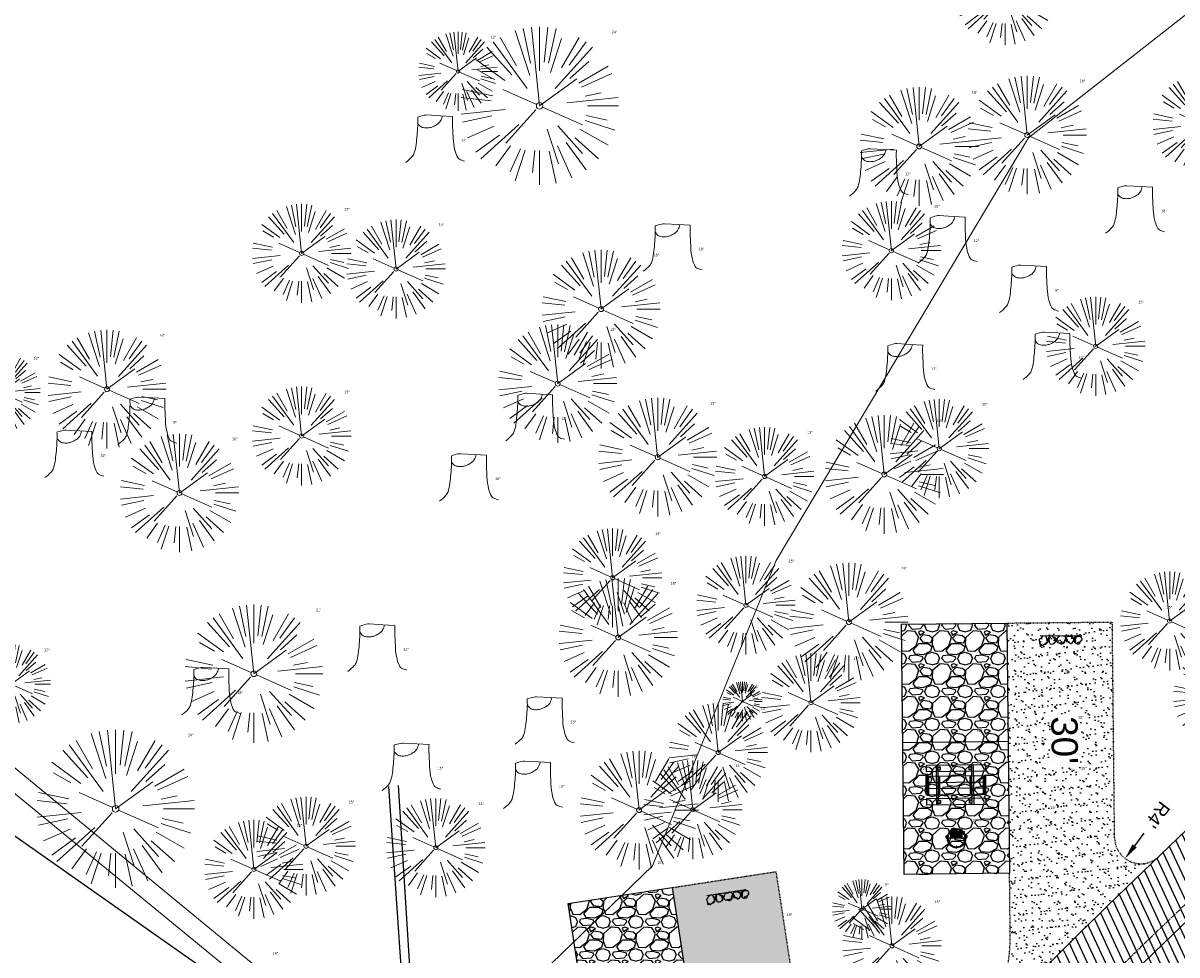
# Model space of a CAD drawing. Header units: feet. Extents: x 1133447 to 1140710, y 647622 to 649877.
# Tile 40 of 84: x 1134542 to 1134717, y 649155 to 649297. Entities that reach past the tile are written whole.
import ezdxf
from ezdxf.lldxf.tags import DXFTag

# ---------------------------------------------------------------- set-up
doc = ezdxf.new("R2010")
doc.units = ezdxf.units.FT
doc.header["$MEASUREMENT"] = 0
doc.linetypes.add('CENTER2', pattern=[1.125, 0.75, -0.125, 0.125, -0.125])
doc.linetypes.add('RAD', pattern=[0.13, 0.08, -0.05])
for name, color, linetype, lineweight in [('-ANGLE-IRON', 8, 'Continuous', 25), ('V-SITE-VEGE', 8, 'Continuous', 18), ('V-SITE-VEGE-TEXT', 8, 'Continuous', 18), ('V-UTIL-POWR-LINE-UNDR', 8, 'EXIST_PROP POWER UNDERGROUND LINE 1', 15), ('V-UTIL-WATR-LINE', 8, 'WATER', 15)]:
    doc.layers.add(name, color=color, linetype=linetype, lineweight=lineweight)
for name, color, linetype in [('-BARRIERROCK', 6, 'Continuous'), ('-BOLTS-LAGS-SCREWS', 7, 'Continuous'), ('-CONCRETE', 9, 'Continuous'), ('-HARDWARE', 7, 'Continuous'), ('-TIMBER', 5, 'Continuous'), ('C-CAMPSITE-PADS', 6, 'Continuous'), ('C-PRKG-ASPH', 8, 'Continuous'), ('C-PRKG-GRVL', 8, 'Continuous'), ('C-PRKG-WHEL-STOP', 9, 'Continuous'), ('C-ROAD-ASPHALT', 1, 'Continuous'), ('C-ROAD-CNTR', 1, 'CENTER2'), ('C-ROAD-GRVL', 1, 'RAD'), ('C-SWLK-GRVL-PATT', 8, 'Continuous'), ('C-UTIL-WATER-MEP', 7, 'WATER (.5x)'), ('G-TEXT-ST02', 2, 'Continuous'), ('G-XREF', 7, 'Continuous'), ('L-BARRIERROCK', 6, 'Continuous'), ('V-UTIL-WATR-STRC', 8, 'Continuous')]:
    doc.layers.add(name, color=color, linetype=linetype)
doc.styles.add('Arial', font='arial.ttf')
doc.styles.add('Normal', font='arial.ttf', dxfattribs={"height": 0.1})
doc.styles.add('SEI-Dim & Leader', font='tahoma.ttf')
doc.styles.get("Standard").update_dxf_attribs({"font": 'arial.ttf'})
tags = doc.linetypes.add('EXIST_PROP POWER UNDERGROUND LINE 1', pattern='A,1.5,-0.2,["P-UG",Standard,S=0.08,R=0,X=-0.1,Y=-0.04],-0.3', length=2).pattern_tags.tags
tags[6] = DXFTag(74, 10)
tags = doc.linetypes.add('WATER', pattern='A,1.5,-0.2,["W",Standard,S=0.08,R=0,X=-0.1,Y=-0.04],-0.05', length=1.75).pattern_tags.tags
tags[6] = DXFTag(74, 10)
tags = doc.linetypes.add('WATER (.5x)', pattern='A,0.75,-0.2,["W",Standard,S=0.08,R=0,X=-0.1,Y=-0.04],-0.05', length=1).pattern_tags.tags
tags[6] = DXFTag(74, 10)
doc.dimstyles.new('Plan', dxfattribs={"dimscale": 20, "dimtxt": 0.1, "dimasz": 0.12, "dimexe": 0.0625, "dimexo": 0.0625, "dimgap": 0.08, "dimtad": 0, "dimdec": 0, "dimzin": 0, "dimdsep": 46, "dimtxsty": 'Normal', "dimcen": 0, "dimclrd": 256, "dimclre": 256, "dimclrt": 256, "dimaunit": 1, "dimadec": 4, "dimazin": 0, "dimtfac": 1, "dimtdec": 0, "dimtofl": 0, "dimtmove": 0, "dimatfit": 3, "dimfxl": 1, "dimtfill": 1, "dimtolj": 1, "dimtzin": 0, "dimlwd": -1, "dimlwe": -1, "dimarcsym": 0})
pattern_1 = [(37.5, (0, 0), (-0.0629933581, 1.926823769), [0, -1.52, 0, -1.7, 0, -1.625]), (7.5, (0, 0), (1.7697767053, 2.822146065), [0, -0.82, 0, -1.37, 0, -0.525]), (327.5, (-1.23, 0), (3.1141418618, 0.0056590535), [0, -0.5, 0, -1.8, 0, -2.35]), (317.5, (-1.23, 0), (3.0061266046, 0.877675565), [0, -0.25, 0, -1.18, 0, -1.35])]
pattern_2 = [(228.012787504, (3.6, 5), (-40, -45), [0.67268, -66.595440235]), (184.969740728, (3.15, 4.5), (60, 5), [1.15434, -114.279623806]), (132.510447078, (2, 4.4), (50, -55), [0.81394, -80.58016298]), (267.273689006, (0.05, 3.15), (5, 100), [1.05119, -104.067790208]), (292.833654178, (0, 2.1), (-25, 60), [1.030775, -102.04686564]), (357.273689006, (0.4, 1.15), (-100, 5), [1.05119, -104.067790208]), (37.694240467, (1.45, 1.1), (-65, -50), [1.390145, -137.624242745]), (72.255328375, (2.55, 1.95), (35, 110), [1.31244, -129.931607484]), (121.429565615, (2.95, 3.2), (-40, 65), [1.05475, -104.420365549]), (175.23635831, (2.4, 4.1), (55, -5), [1.20416, -59.003812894]), (222.397437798, (1.2, 4.2), (-60, -55), [1.55724, -154.166875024]), (138.814074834, (5, 3.1), (-35, 30), [0.531505, -52.619224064]), (171.46923439, (4.6, 3.45), (65, -10), [1.011185, -100.10755708]), (225, (3.6, 3.6), (-6e-16, -5), [0.707105, -6.363962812]), (203.198590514, (3.25, 4.2), (25, 10), [0.38079, -37.69807553]), (291.80140949, (2.9, 4.05), (-5, 15), [0.538515, -26.387309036]), (30.96375653, (3.1, 3.55), (15, 10), [0.874645, -28.280114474]), (161.56505118, (3.85, 4), (10, -5), [0.632455, -15.1789333]), (16.389540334, (0, 4.05), (50, 15), [0.886, -87.714225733]), (70.346175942, (0.85, 4.3), (-20.00000000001, -55.00000000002), [0.743305, -73.587038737]), (293.198590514, (3.85, 5), (-10, 25), [0.761575, -37.31729053]), (343.610459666, (4.15, 4.3), (-50, 15), [0.886, -87.714225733]), (339.44395478, (0, 0.95), (-25, 10), [0.8544, -41.865618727]), (294.77514057, (0.8, 0.65), (-25, 55), [0.71589, -70.873215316]), (66.801409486, (3.9, 0), (10, 25), [0.761575, -37.31729053]), (17.354024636, (4.2, 0.7), (-65, -20), [0.838155, -82.977118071]), (69.44395478, (1.45, 0), (-10, -25), [0.4272, -42.292818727]), (101.30993247, (3.6, 0), (-5, 20), [0.25495, -25.240147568]), (165.96375653, (3.55, 0.25), (15, -5), [1.030775, -19.584753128]), (186.009005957, (2.55, 0.5), (50, 5), [0.95525, -94.569615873]), (303.69006753, (3.1, 3.1), (-5, 10), [0.72111, -17.306646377]), (353.157226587, (3.5, 2.5), (85, -10), [1.25897, -124.63781312]), (60.9453959, (4.75, 2.35), (-20, -35), [0.51478, -50.963370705]), (90, (5, 2.8), (-5, 5), [0.3, -4.7]), (120.256437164, (2.45, 0.65), (20, -35), [0.69462, -68.767599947]), (48.012787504, (2.1, 1.25), (40, 45), [1.34536, -65.922760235]), (0, (3, 2.25), (5, 5), [1.3, -3.7]), (325.30484647, (4.3, 2.25), (50, -35), [0.79057, -78.266371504]), (254.0546041, (4.95, 1.8), (-5, -20), [0.72801, -35.672539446]), (207.645975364, (4.75, 1.1), (-95, -50), [1.185325, -117.347370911]), (175.42607874, (3.7, 0.55), (-65, 5), [1.253995, -124.14536704])]

# ---------------------------------------------------------------- blocks, each defined once
blk = doc.blocks.new('V-SITE-VEGE-Coniferious Tree 2')
at = {"color": 0, "linetype": 'ByBlock'}
for p, q in [((-0.0626, 0.1926), (-0.1545, 0.4755)), ((-0.0575, 0.2704), (-0.104, 0.4891)), ((-0.0003, 0.0026), (-0.0523, 0.4973)), ((0, 0.2219), (0, 0.5)), ((0.0289, 0.2753), (0.0522, 0.4973)), ((0.0572, 0.2693), (0.1039, 0.4891)), ((-0.1757, 0.1951), (-0.3346, 0.3716)), ((-0.0791, 0.1089), (-0.2939, 0.4045)), ((-0.146, 0.2528), (-0.25, 0.433)), ((0.0685, 0.211), (0.1382, 0.4256)), ((0.0978, 0.1086), (0.3345, 0.3716)), ((0.1391, 0.2411), (0.25, 0.433)), ((0.1869, 0.2573), (0.2939, 0.4045)), ((-0.2201, 0.1599), (-0.4046, 0.2939)), ((-0.2844, 0.1642), (-0.3931, 0.227)), ((0.192, 0.1729), (0.3116, 0.2806)), ((0.2488, 0.1436), (0.433, 0.25)), ((-0.0009, -0.0007), (0.235, 0.1707)), ((0.2659, 0.1184), (0.4568, 0.2034)), ((-0.2961, 0.0629), (-0.4891, 0.1039)), ((-0.0199, 0.0089), (-0.2319, 0.1032)), ((0.2873, 0.0611), (0.3885, 0.0826)), ((-0.306, 0.0322), (-0.4973, 0.0523)), ((0.1731, 0.0182), (0.4972, 0.0523)), ((0.3025, 0), (0.5, 0)), ((-0.2183, -0.0229), (-0.4973, -0.0523)), ((-0.3022, -0.0642), (-0.4891, -0.1039)), ((-0.023, -0.0255), (-0.2138, -0.2374)), ((0.0185, -0.0083), (0.272, -0.1211)), ((0.2936, -0.0624), (0.4274, -0.0908)), ((-0.2881, -0.1283), (-0.4568, -0.2034)), ((-0.132, -0.1189), (-0.3716, -0.3346)), ((0.1144, -0.1271), (0.2718, -0.3019)), ((0.2891, -0.094), (0.4755, -0.1545)), ((-0.2545, -0.1849), (-0.4046, -0.2939)), ((0.0478, -0.1473), (0.1192, -0.3671)), ((0.2254, -0.2029), (0.3716, -0.3346)), ((0.2555, -0.1475), (0.433, -0.25)), ((-0.1843, -0.2536), (-0.2767, -0.3808)), ((-0.1214, -0.2725), (-0.1856, -0.4168)), ((-0.091, -0.2799), (-0.1545, -0.4755)), ((-0.0297, -0.2818), (-0.0443, -0.4216)), ((0, -0.2818), (0, -0.5)), ((0.061, -0.2873), (0.1039, -0.4891)), ((0.1131, -0.2541), (0.2033, -0.4568)), ((0.1689, -0.2325), (0.2939, -0.4045))]:
    blk.add_line(p, q, dxfattribs=at)
blk.add_circle((0, 0), 0.0208)
blk = doc.blocks.new('V-SITE-VEGE-Stump')
for points in [[(-0.1229, -0.0143, 0.052613), (-0.0986, 0.0077, 0.106195), (-0.0905, 0.0219, 0.044862), (-0.0837, 0.0527, 0.020074), (-0.0776, 0.1229, 0.011675), (-0.0773, 0.1364, 0.007866), (-0.0776, 0.1565)], [(-0.0776, 0.1565, -0.027668), (-0.0534, 0.1634, -0.067978), (-0.0432, 0.1643), (0.0086, 0.1616), (0.054, 0.1591)], [(0.0151, 0.1613, -0.082864), (0.0081, 0.142, -0.111324), (-0.0021, 0.1306, -0.039313), (-0.0159, 0.1223, -0.049197), (-0.028, 0.1177, -0.066002), (-0.0447, 0.1155, -0.070187), (-0.0604, 0.1177, -0.114859), (-0.0685, 0.1223, -0.075938), (-0.0773, 0.1332)], [(0.054, 0.1591, 0.004334), (0.0538, 0.1369, 0.008344), (0.054, 0.1254), (0.0561, 0.0762, 0.046252), (0.0624, 0.0317, 0.069625), (0.0733, 0.0038, 0.149725), (0.0794, -0.002, 0.058523), (0.0992, -0.0091)]]:
    blk.add_lwpolyline(points, format="xyb")
blk = doc.blocks.new('C_XBASE-PACTOLA_02403811')
at = {"layer": 'V-UTIL-POWR-LINE-UNDR', "flags": 128}
for points in [[(1134480.13, 648231.49), (1134495, 648496.17), (1134496.35, 648566.44), (1134464.63, 648641.53), (1134459.68, 648691.6), (1134473.79, 648747.28), (1134487.67, 648772.88), (1134492.62, 648802.57), (1134496.09, 648841.02), (1134500.8, 648860.32), (1134494.59, 648928.38), (1134495.61, 649027.12), (1134495.96, 649106.74), (1134599.22, 649131.5), (1134637.55, 649168.54), (1134656.34, 649214.88), (1134694.64, 649279.09), (1134746.48, 649319.73), (1134803.11, 649342.85), (1134848.62, 649349.48), (1134877.8, 649337.9), (1134908.97, 649315.13), (1134965.72, 649315.53), (1135021.66, 649297.83), (1135074.57, 649267.3), (1135109.81, 649210.95), (1135119.86, 649164.36), (1135144.6, 649102.15)], [(1134520.71, 649195.88), (1134599.22, 649131.5)]]:
    blk.add_lwpolyline(points, dxfattribs=at)
at = {"layer": 'V-UTIL-WATR-LINE', "flags": 128}
blk.add_lwpolyline([(1134520.62, 649199.89), (1134600.7, 649134.02), (1134600.62, 649133.55), (1134600.9, 649131.83)], dxfattribs=at)
at = {"layer": 'V-UTIL-WATR-STRC', "flags": 128}
for points in [[(1134600.7, 649134.02), (1134597.51, 649180.56)], [(1134600.62, 649133.55), (1134601.22, 649144.36), (1134598.94, 649180.73)]]:
    blk.add_lwpolyline(points, dxfattribs=at)
at = {"layer": 'V-SITE-VEGE'}
for name, p, xscale, yscale, zscale in [('V-SITE-VEGE-Coniferious Tree 2', (1134691.09, 649300.67), 14.99981880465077, 14.99981880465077, 14.99981880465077), ('V-SITE-VEGE-Coniferious Tree 2', (1134694.46, 649279.51), 17.99978256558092, 17.99978256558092, 17.99978256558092), ('V-SITE-VEGE-Coniferious Tree 2', (1134721.05, 649281.15), 14.99981880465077, 14.99981880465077, 14.99981880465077), ('V-SITE-VEGE-Coniferious Tree 2', (1134678.06, 649277.78), 17.99978256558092, 17.99978256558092, 17.99978256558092), ('V-SITE-VEGE-Stump', (1134605.01, 649275.93), 40.31522404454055, 40.31522404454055, 40.31522404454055), ('V-SITE-VEGE-Stump', (1134672.41, 649270.81), 40.31522404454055, 40.31522404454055, 40.31522404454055), ('V-SITE-VEGE-Stump', (1134711.33, 649265.19), 40.31522404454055, 40.31522404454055, 40.31522404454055), ('V-SITE-VEGE-Coniferious Tree 2', (1134584.25, 649261.54), 14.99981880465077, 14.99981880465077, 14.99981880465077), ('V-SITE-VEGE-Coniferious Tree 2', (1134673.83, 649261.96), 14.99981880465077, 14.99981880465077, 14.99981880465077), ('V-SITE-VEGE-Stump', (1134682.85, 649260.65), 40.31522404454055, 40.31522404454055, 40.31522404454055), ('V-SITE-VEGE-Coniferious Tree 2', (1134598.6, 649259.17), 14.99981880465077, 14.99981880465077, 14.99981880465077), ('V-SITE-VEGE-Stump', (1134641.09, 649259.39), 40.31522404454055, 40.31522404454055, 40.31522404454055), ('V-SITE-VEGE-Coniferious Tree 2', (1134629.73, 649253.08), 17.99978256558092, 17.99978256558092, 17.99978256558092), ('V-SITE-VEGE-Stump', (1134695.23, 649253.14), 40.31522404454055, 40.31522404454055, 40.31522404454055), ('V-SITE-VEGE-Coniferious Tree 2', (1134704.87, 649247.43), 14.99981880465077, 14.99981880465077, 14.99981880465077), ('V-SITE-VEGE-Coniferious Tree 2', (1134554.68, 649240.91), 17.99978256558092, 17.99978256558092, 17.99978256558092), ('V-SITE-VEGE-Coniferious Tree 2', (1134623.15, 649241.76), 17.99978256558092, 17.99978256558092, 17.99978256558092), ('V-SITE-VEGE-Stump', (1134698.78, 649242.94), 40.31522404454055, 40.31522404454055, 40.31522404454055), ('V-SITE-VEGE-Stump', (1134676.41, 649241.21), 40.31522404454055, 40.31522404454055, 40.31522404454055), ('V-SITE-VEGE-Coniferious Tree 2', (1134584.25, 649233.8), 14.99981880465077, 14.99981880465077, 14.99981880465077), ('V-SITE-VEGE-Stump', (1134561.3, 649233.08), 40.31522404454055, 40.31522404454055, 40.31522404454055), ('V-SITE-VEGE-Stump', (1134620.2, 649233.67), 40.31522404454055, 40.31522404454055, 40.31522404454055), ('V-SITE-VEGE-Coniferious Tree 2', (1134638.33, 649230.58), 17.99978256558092, 17.99978256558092, 17.99978256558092), ('V-SITE-VEGE-Coniferious Tree 2', (1134681.11, 649231.89), 14.99981880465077, 14.99981880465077, 14.99981880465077), ('V-SITE-VEGE-Coniferious Tree 2', (1134672.75, 649227.95), 17.99978256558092, 17.99978256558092, 17.99978256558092), ('V-SITE-VEGE-Stump', (1134550.22, 649228.08), 40.31522404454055, 40.31522404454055, 40.31522404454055), ('V-SITE-VEGE-Coniferious Tree 2', (1134565.7, 649225.16), 17.99978256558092, 17.99978256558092, 17.99978256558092), ('V-SITE-VEGE-Coniferious Tree 2', (1134654.57, 649227.66), 14.99981880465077, 14.99981880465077, 14.99981880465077), ('V-SITE-VEGE-Stump', (1134610.14, 649224.5), 40.31522404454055, 40.31522404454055, 40.31522404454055), ('V-SITE-VEGE-Coniferious Tree 2', (1134631.48, 649212.27), 14.99981880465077, 14.99981880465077, 14.99981880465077), ('V-SITE-VEGE-Coniferious Tree 2', (1134651.74, 649208.11), 14.99981880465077, 14.99981880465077, 14.99981880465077), ('V-SITE-VEGE-Coniferious Tree 2', (1134667.38, 649205.53), 17.99978256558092, 17.99978256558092, 17.99978256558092), ('V-SITE-VEGE-Coniferious Tree 2', (1134716.1, 649205.71), 14.99981880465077, 14.99981880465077, 14.99981880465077), ('V-SITE-VEGE-Coniferious Tree 2', (1134632.33, 649203.22), 17.99978256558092, 17.99978256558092, 17.99978256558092), ('V-SITE-VEGE-Coniferious Tree 2', (1134576.99, 649197.7), 20.99974632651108, 20.99974632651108, 20.99974632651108), ('V-SITE-VEGE-Stump', (1134596.23, 649198.64), 40.31522404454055, 40.31522404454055, 40.31522404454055), ('V-SITE-VEGE-Coniferious Tree 2', (1134661.61, 649193.31), 14.99981880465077, 14.99981880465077, 14.99981880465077), ('V-SITE-VEGE-Coniferious Tree 2', (1134724.15, 649194.25), 14.99981880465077, 14.99981880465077, 14.99981880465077), ('V-SITE-VEGE-Stump', (1134571, 649192.02), 40.31522404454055, 40.31522404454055, 40.31522404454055), ('V-SITE-VEGE-Stump', (1134621.65, 649187.58), 40.31522404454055, 40.31522404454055, 40.31522404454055), ('V-SITE-VEGE-Coniferious Tree 2', (1134647.52, 649185.74), 14.99981880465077, 14.99981880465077, 14.99981880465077), ('V-SITE-VEGE-Stump', (1134601.42, 649180.55), 40.31522404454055, 40.31522404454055, 40.31522404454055), ('V-SITE-VEGE-Coniferious Tree 2', (1134635.51, 649177), 17.99978256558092, 17.99978256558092, 17.99978256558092), ('V-SITE-VEGE-Stump', (1134619.86, 649177.8), 40.31522404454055, 40.31522404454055, 40.31522404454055), ('V-SITE-VEGE-Coniferious Tree 2', (1134643.67, 649177.05), 14.99981880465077, 14.99981880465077, 14.99981880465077), ('V-SITE-VEGE-Coniferious Tree 2', (1134584.92, 649171.51), 14.99981880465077, 14.99981880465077, 14.99981880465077), ('V-SITE-VEGE-Coniferious Tree 2', (1134604.63, 649171.28), 14.99981880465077, 14.99981880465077, 14.99981880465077), ('V-SITE-VEGE-Coniferious Tree 2', (1134577, 649168), 14.99981880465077, 14.99981880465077, 14.99981880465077), ('V-SITE-VEGE-Coniferious Tree 2', (1134669.36, 649161.96), 8.999891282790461, 8.999891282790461, 8.999891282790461), ('V-SITE-VEGE-Coniferious Tree 2', (1134673.91, 649156.39), 14.99981880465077, 14.99981880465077, 14.99981880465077)]:
    blk.add_blockref(name, p, dxfattribs=dict(at, xscale=xscale, yscale=yscale, zscale=zscale))
at = {"layer": 'V-SITE-VEGE', "rotation": 8.537736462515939e-07}
for p, xscale, yscale, zscale in [((1134608.01, 649289.18), 11.99985504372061, 11.99985504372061, 11.99985504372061), ((1134620.4, 649283.95), 23.99971008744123, 23.99971008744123, 23.99971008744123), ((1134538.56, 649240.41), 11.99985504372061, 11.99985504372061, 11.99985504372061), ((1134540.12, 649196.11), 11.99985504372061, 11.99985504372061, 11.99985504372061), ((1134651.21, 649193.51), 5.999927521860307, 5.999927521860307, 5.999927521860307), ((1134556, 649177.2), 23.99971008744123, 23.99971008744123, 23.99971008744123)]:
    blk.add_blockref('V-SITE-VEGE-Coniferious Tree 2', p, dxfattribs=dict(at, xscale=xscale, yscale=yscale, zscale=zscale))
at = {"layer": 'V-SITE-VEGE-TEXT', "char_height": 0.4, "attachment_point": 7, "style": 'SEI-Dim & Leader'}
for s, insert in [('24"', (1134631.36, 649294.95)), ('12"', (1134612.99, 649294.18)), ('18"', (1134702.43, 649287.51)), ('18"', (1134686.04, 649285.78)), ('12"', (1134608.48, 649278.53)), ('12"', (1134675.89, 649273.41)), ('15"', (1134680.31, 649268.46)), ('15"', (1134590.73, 649268.04)), ('18"', (1134714.8, 649267.79)), ('15"', (1134605.08, 649265.67)), ('12"', (1134686.33, 649263.25)), ('18"', (1134644.57, 649261.99)), ('18"', (1134637.7, 649261.08)), ('9"', (1134698.7, 649255.73)), ('15"', (1134711.35, 649253.93)), ('18"', (1134562.66, 649248.91)), ('18"', (1134631.12, 649249.76)), ('12"', (1134543.55, 649245.41)), ('12"', (1134702.25, 649245.54)), ('12"', (1134679.88, 649243.81)), ('15"', (1134590.72, 649240.3)), ('18"', (1134646.31, 649238.58)), ('15"', (1134687.59, 649238.39)), ('9"', (1134564.77, 649235.68)), ('12"', (1134623.67, 649236.27)), ('18"', (1134680.73, 649235.95)), ('18"', (1134573.67, 649233.16)), ('15"', (1134661.05, 649234.16)), ('18"', (1134553.69, 649230.68)), ('18"', (1134613.62, 649227.1)), ('15"', (1134637.96, 649218.77)), ('15"', (1134658.22, 649214.61)), ('18"', (1134675.36, 649213.53)), ('18"', (1134640.31, 649211.22)), ('21"', (1134586.46, 649207.2)), ('15"', (1134715.65, 649207.6)), ('12"', (1134545.11, 649201.11)), ('12"', (1134599.71, 649201.23)), ('15"', (1134668.09, 649199.81)), ('18"', (1134574.48, 649194.62)), ('6"', (1134653.2, 649195.51)), ('15"', (1134654, 649192.24)), ('15"', (1134625.12, 649190.18)), ('15"', (1134702.17, 649190.88)), ('24"', (1134566.97, 649188.2)), ('12"', (1134686.76, 649188.89)), ('18"', (1134643.49, 649185)), ('15"', (1134604.9, 649183.15)), ('15"', (1134650.15, 649183.55)), ('12"', (1134678.26, 649183.08)), ('15"', (1134702.62, 649183.14)), ('15"', (1134623.33, 649180.4)), ('15"', (1134591.4, 649178.01)), ('15"', (1134611.11, 649177.78)), ('18"', (1134697.99, 649177.17)), ('15"', (1134583.48, 649174.5)), ('15"', (1134686.13, 649175.25)), ('15"', (1134638.25, 649168.8)), ('9"', (1134672.85, 649165.46)), ('15"', (1134680.39, 649162.89)), ('15"', (1134657.93, 649160.91)), ('15"', (1134630.9, 649159.14)), ('18"', (1134579.83, 649155.02))]:
    blk.add_mtext(s, dxfattribs=dict(at, insert=insert))
blk = doc.blocks.new("3'_BarrierRock")
at = {"layer": '-BARRIERROCK', "flags": 128}
for points in [[(7.8, -10.8), (15.4, -7), (15.3, 5.8), (15.5, 11.5), (12.6, 13.3), (9.6, 14), (7.9, 15.2), (5, 15.3), (1.2, 13.6), (-1.8, 12.3), (-4.7, 12.5), (-6.5, 12.8), (-9.7, 10.8), (-13.8, 6.6), (-15, 2.5), (-15.3, -0.6), (-14.5, -2.7), (-13.2, -4.4), (-11.7, -10.3), (-10.4, -14.6), (-7.8, -16.4), (-5.7, -17.4), (3.7, -16.3), (7.8, -10.8)], [(-9.7, -10.4), (-10.5, -7.4), (-11.7, -0.9), (-11.8, 1.4), (-12.2, 2.8), (-12.1, 4.3), (-10.7, 6.2), (-9.5, 7.1), (-8.1, 7.9), (-6.4, 9.3), (-4, 11), (-1.8, 12.3)], [(9, 12.6), (12.4, 11.2), (13.2, 9.4), (13.3, 7.7), (13.3, 5.8)]]:
    blk.add_lwpolyline(points, dxfattribs=at)
blk = doc.blocks.new("5'_BarrierRock")
at = {"layer": 'L-BARRIERROCK', "flags": 128}
for points in [[(3.8, 25.2), (-4, 23.4), (-10.8, 21), (-17.7, 19.5), (-22.2, 16.5), (-24.3, 10.3), (-26.1, 0.1), (-25.5, -2.9), (-27, -7), (-29.1, -9.7), (-29.4, -13.3), (-11.1, -24.7), (-9.1, -29.7), (-9.1, -31.5), (-8.8, -33.6), (-1.9, -34.5), (7.7, -31.8), (16, -30), (19.6, -27.4), (27.1, -18.7), (28.9, -9.4), (24.1, -5.6), (22, 1.6), (21.4, 6.1), (20.8, 11.2), (21.1, 15.1), (19, 18.6), (15.2, 22.2), (3.8, 25.2)], [(-24.3, -3.8), (-24.3, 1.3), (-22.2, 8.2), (-18.6, 13.3), (-14.4, 18), (-11.4, 19.8)], [(-20.4, 4.6), (-21.9, -2.6), (-21.3, -6.4), (-20.4, -9.4), (-17.1, -15.7), (-12.9, -19), (-7, -26.8), (-5.5, -29.4), (-3.4, -30.6), (-1.9, -30.6)], [(17.5, 10.9), (21.6, 1.5), (22.6, -6.1), (17.2, -14.2), (15.4, -18.4), (13.4, -22.9), (12.2, -25.6)]]:
    blk.add_lwpolyline(points, dxfattribs=at)
blk = doc.blocks.new('Wheel_Stop')
at = {"layer": 'Defpoints'}
blk.add_line((-36, 6.7), (36, 6.7), dxfattribs=at)
at = {"layer": 'L-BARRIERROCK'}
for name, p, xscale, yscale, zscale, rotation in [("3'_BarrierRock", (-29.4, -2.2), 0.4999999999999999, 0.4999999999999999, 0.4999999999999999, 185.0722838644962), ("5'_BarrierRock", (-14.2, -1.9), 0.25, 0.25, 0.25, 185.0722838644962), ("3'_BarrierRock", (2.7, -1), 0.4999999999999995, 0.4999999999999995, 0.4999999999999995, 145.0722838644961), ("5'_BarrierRock", (19.3, -0.8), 0.25, 0.25, 0.25, 225.0722838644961), ("5'_BarrierRock", (34, -0.2), 0.2499999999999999, 0.2499999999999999, 0.2499999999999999, 307.3245524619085)]:
    blk.add_blockref(name, p, dxfattribs=dict(at, xscale=xscale, yscale=yscale, zscale=zscale, rotation=rotation))
blk = doc.blocks.new('10FT_Precast Table')
at = {"layer": '-ANGLE-IRON'}
for p, q in [((-28.5, 27.1), (-28.5, 33.6)), ((-28.5, 33.6), (-24.5, 33.6)), ((-24.5, 27.1), (-28.5, 27.1)), ((-24.5, 33.6), (-24.5, 27.1)), ((28.5, 27.1), (28.5, 33.6)), ((28.5, 33.6), (32.5, 33.6)), ((32.5, 27.1), (28.5, 27.1)), ((32.5, 33.6), (32.5, 27.1)), ((-49.5, 15.8), (-52.5, 15.8)), ((-52.5, 15.8), (-52.5, -14.7)), ((-49.5, -14.7), (-49.5, 15.8)), ((-25.5, 15.8), (-28.5, 15.8)), ((-28.5, 15.8), (-28.5, -14.7)), ((-25.5, -14.7), (-25.5, 15.8)), ((32.5, 15.8), (29.5, 15.8)), ((29.5, 15.8), (29.5, -14.7)), ((32.5, -14.7), (32.5, 15.8)), ((52.5, 15.8), (49.5, 15.8)), ((49.5, 15.8), (49.5, -14.7)), ((52.5, -14.7), (52.5, 15.8)), ((-52.5, -14.7), (-49.5, -14.7)), ((-28.5, -14.7), (-25.5, -14.7)), ((29.5, -14.7), (32.5, -14.7)), ((49.5, -14.7), (52.5, -14.7)), ((-28.5, -33.6), (-28.5, -27.1)), ((-28.5, -27.1), (-24.5, -27.1)), ((-24.5, -33.6), (-28.5, -33.6)), ((-24.5, -27.1), (-24.5, -33.6)), ((28.5, -33.6), (28.5, -27.1)), ((28.5, -27.1), (32.5, -27.1)), ((32.5, -33.6), (28.5, -33.6)), ((32.5, -27.1), (32.5, -33.6))]:
    blk.add_line(p, q, dxfattribs=at)
at = {"layer": '-BOLTS-LAGS-SCREWS'}
for centre in [(-26.5, 32.1), (-26.5, 28.6), (30.5, 32.1), (30.5, 28.6), (-51, 14.8), (-51, 9.3), (-51, 3.3), (-27, 14.8), (-27, 9.3), (-27, 3.3), (31, 14.8), (31, 9.3), (31, 3.3), (51, 14.8), (51, 9.3), (51, 3.3), (-51, -2.2), (-51, -8.2), (-51, -13.7), (-27, -2.2), (-27, -8.2), (-27, -13.7), (31, -2.2), (31, -8.2), (31, -13.7), (51, -2.2), (51, -8.2), (51, -13.7), (-26.5, -28.6), (-26.5, -32.1), (30.5, -28.6), (30.5, -32.1)]:
    blk.add_circle(centre, 0.156, dxfattribs=at)
at = {"layer": '-CONCRETE'}
for p, q in [((-32, -36), (-32, 36)), ((-28.5, 36), (-28.5, 33.6)), ((-28.5, -27.1), (-28.5, 27.1)), ((32.5, 36), (32.5, 33.6)), ((32.5, -27.1), (32.5, 27.1)), ((36, -36), (36, 36)), ((-28.5, -36), (-28.5, -33.6)), ((32.5, -33.6), (32.5, -36))]:
    blk.add_line(p, q, dxfattribs=at)
at = {"layer": '-TIMBER'}
for p, q in [((-54, 24.7), (-54, 36)), ((-54, 36), (54, 36)), ((-54, 24.7), (54, 24.7)), ((54, 24.7), (54, 36)), ((-54, 6.5), (-54, 17.7)), ((-54, 17.7), (54, 17.7)), ((-54, 6.5), (54, 6.5)), ((-54, -5), (-54, 6.2)), ((-54, 6.2), (54, 6.2)), ((54, 17.7), (54, 6.5)), ((54, 6.2), (54, -5)), ((54, -5), (-54, -5)), ((-54, -16.5), (-54, -5.3)), ((54, -5.3), (-54, -5.3)), ((54, -16.5), (-54, -16.5)), ((54, -5.3), (54, -16.5)), ((-54, -36), (-54, -24.8)), ((-54, -24.8), (54, -24.8)), ((-54, -36), (54, -36)), ((54, -36), (54, -24.8))]:
    blk.add_line(p, q, dxfattribs=at)
blk = doc.blocks.new('*X439')
at = {"color": 0}
for p, q in [((146.1, 353.6), (146.1, 353.7)), ((146.1, 352.9), (146.8, 353.6)), ((146.1, 352.5), (146.8, 353.3)), ((146.1, 351.8), (146.8, 352.6)), ((146.1, 351.5), (146.8, 352.2)), ((146.1, 350.8), (146.8, 351.5)), ((146.3, 350.7), (146.8, 351.2))]:
    blk.add_line(p, q, dxfattribs=at)
blk = doc.blocks.new('Pilot Rocks FS-30_18_PA')
at = {"layer": '-HARDWARE'}
for p, q in [((-8.8, 0), (-17.9, 0)), ((-17.9, 0), (-12.8, 0)), ((-10.2, 0), (10.2, 0)), ((8.8, 0), (17.9, 0)), ((12.8, 0), (17.9, 0)), ((-18.9, -1.4), (-18.9, -1)), ((-18.9, -1.4), (-18.9, -1)), ((-18.9, -4.6), (-18.9, -1.4)), ((-18.9, -1.4), (-18.9, -1.4)), ((-18.2, -1.4), (-18.2, -1)), ((-18.2, -1), (-18.2, -1.4)), ((-18.2, -1.4), (-18.1, -1.4)), ((-18.1, -1.4), (-18.1, -4.6)), ((-8.8, -0.6), (-17.9, -0.6)), ((-13.3, -0.6), (-17.9, -0.6)), ((-10.2, -0.6), (10.2, -0.6)), ((-10.2, -0.6), (-10.2, -11.3)), ((-10.2, -11.3), (-10.2, -14.8)), ((-10.2, -13.7), (-10.2, -14.8)), ((-9.5, -0.6), (-9.5, -11.3)), ((-9.5, -11.3), (-9.5, -14.8)), ((-9.5, -11.6), (9.5, -11.6)), ((-9.5, -12.3), (9.5, -12.3)), ((-9.5, -14.8), (-9.5, -14.5)), ((-8.8, -0.6), (-8.8, -11.6)), ((-8.3, -0.6), (-8.3, -11.6)), ((-7.5, -0.6), (-7.5, -11.6)), ((-7, -0.6), (-7, -11.6)), ((-6.2, -0.6), (-6.2, -11.6)), ((-5.7, -0.6), (-5.7, -11.6)), ((-4.9, -0.6), (-4.9, -11.6)), ((-4.3, -0.6), (-4.3, -11.6)), ((-3.6, -0.6), (-3.6, -11.6)), ((-3, -0.6), (-3, -11.6)), ((-2.2, -0.6), (-2.2, -11.6)), ((-1.7, -0.6), (-1.7, -11.6)), ((-0.9, -0.6), (-0.9, -11.6)), ((-0.4, -0.6), (-0.4, -11.6)), ((0.4, -0.6), (0.4, -11.6)), ((0.9, -0.6), (0.9, -11.6)), ((1.7, -0.6), (1.7, -11.6)), ((2.2, -0.6), (2.2, -11.6)), ((3, -0.6), (3, -11.6)), ((3.6, -0.6), (3.6, -11.6)), ((4.3, -0.6), (4.3, -11.6)), ((4.9, -0.6), (4.9, -11.6)), ((5.7, -0.6), (5.7, -11.6)), ((6.2, -0.6), (6.2, -11.6)), ((7, -0.6), (7, -11.6)), ((7.5, -0.6), (7.5, -11.6)), ((8.3, -0.6), (8.3, -11.6)), ((8.8, -0.6), (8.8, -11.6)), ((17.9, -0.6), (8.8, -0.6)), ((9.5, -0.6), (9.5, -11.3)), ((9.5, -11.3), (9.5, -14.8)), ((9.5, -14.5), (9.5, -14.8)), ((10.2, -0.6), (10.2, -11.3)), ((10.2, -11.3), (10.2, -14.8)), ((10.2, -14.8), (10.2, -13.7)), ((18.1, -4.6), (18.1, -1.4)), ((18.1, -1.4), (18.2, -1.4)), ((18.9, -4.6), (18.1, -4.6)), ((18.2, -1.4), (18.2, -1)), ((18.2, -1.4), (18.2, -1)), ((18.9, -1.4), (18.9, -1)), ((18.9, -1), (18.9, -1.4)), ((18.9, -1.4), (18.9, -1.4)), ((18.9, -1.4), (18.9, -4.6))]:
    blk.add_line(p, q, dxfattribs=at)
at = {"layer": '-HARDWARE', "flags": 128}
for points in [[(0, 18.2, 1), (-0.6, 18.2), (-0.6, 15, 1), (0, 15), (0, 18.2)], [(-11.8, -8.9, -1), (-11.3, -9.4), (-13.5, -11.7, -1), (-14, -11.3), (-11.8, -8.9)], [(11.8, -8.9, 1), (11.3, -9.4), (13.5, -11.7, 1), (14, -11.3), (11.8, -8.9)]]:
    blk.add_lwpolyline(points, format="xyb", dxfattribs=at)
at = {"layer": '-HARDWARE'}
for points in [[(-18.9, -4.6), (-18.9, -1.4), (-18.1, -1.4), (-18.1, -4.6)], [(-7.5, -11.6), (-8.3, -11.6), (-8.3, -0.6), (-7.5, -0.6)], [(-6.2, -11.6), (-7, -11.6), (-7, -0.6), (-6.2, -0.6)], [(-4.9, -11.6), (-5.7, -11.6), (-5.7, -0.6), (-4.9, -0.6)], [(-3.6, -11.6), (-4.3, -11.6), (-4.3, -0.6), (-3.6, -0.6)], [(-2.2, -11.6), (-3, -11.6), (-3, -0.6), (-2.2, -0.6)], [(-0.9, -11.6), (-1.7, -11.6), (-1.7, -0.6), (-0.9, -0.6)], [(-0.4, -11.6), (0.4, -11.6), (0.4, -0.6), (-0.4, -0.6)], [(0.9, -11.6), (1.7, -11.6), (1.7, -0.6), (0.9, -0.6)], [(2.2, -11.6), (3, -11.6), (3, -0.6), (2.2, -0.6)], [(3.6, -11.6), (4.3, -11.6), (4.3, -0.6), (3.6, -0.6)], [(4.9, -11.6), (5.7, -11.6), (5.7, -0.6), (4.9, -0.6)], [(6.2, -11.6), (7, -11.6), (7, -0.6), (6.2, -0.6)], [(7.5, -11.6), (8.3, -11.6), (8.3, -0.6), (7.5, -0.6)], [(18.9, -4.6), (18.9, -1.4), (18.1, -1.4), (18.1, -4.6)]]:
    blk.add_lwpolyline(points, close=True, dxfattribs=at)
for centre, radius, start, end in [((-17.9, -1), 1, 90, 180), ((-17.9, -1), 1, 90, 180), ((0, 0), 17.1, 0.1484, 179.8516), ((0, 0), 15.7, 0.161, 179.839), ((17.9, -1), 1, 0, 90), ((17.9, -1), 1, 0, 90), ((-17.9, -1), 0.333, 90, 180), ((-17.9, -1), 0.333, 90, 180), ((0, 0), 17.1, 182.0901, 220.7491), ((0, 0), 15.7, 182.2674, 220.2248), ((0, 0), 17.1, 220.7491, 233.2978), ((0, 0), 15.7, 220.2248, 229.5861), ((-9.9, -11.6), 0.333, 0, 180), ((-9.9, -14.8), 0.333, 180, 0), ((-9.9, -14.8), 0.333, 180, 0), ((0, 0), 15.7, 232.704, 307.296), ((0, 0), 17.1, 236.0414, 303.9586), ((9.9, -11.6), 0.333, 0, 180), ((9.9, -14.8), 0.333, 180, 0), ((9.9, -14.8), 0.333, 180, 0), ((0, 0), 15.7, 310.4139, 319.7752), ((0, 0), 17.1, 306.7022, 319.2509), ((0, 0), 15.7, 319.7752, 357.7326), ((0, 0), 17.1, 319.2509, 357.9099), ((17.9, -1), 0.333, 0, 90), ((17.9, -1), 0.333, 0, 90)]:
    blk.add_arc(centre, radius, start, end, dxfattribs=at)
at = {"layer": '-HARDWARE', "rotation": 180}
for p, xscale, yscale, zscale in [((137.7, 372.6), 1.066666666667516, 1.066666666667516, 1.066666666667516), ((-137.7, 372.6), -1.066666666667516, 1.066666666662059, 1.066666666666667)]:
    blk.add_blockref('*X439', p, dxfattribs=dict(at, xscale=xscale, yscale=yscale, zscale=zscale))
blk = doc.blocks.new('C_PBASE-PACTOLA_02403811')
at = {"layer": 'C-CAMPSITE-PADS'}
for points in [[(1134691.39, 649205.4), (1134691.78, 649167.4), (1134675.78, 649167.23), (1134675.39, 649205.23)], [(1134640.53, 649165.23), (1134646.3, 649127.67), (1134630.48, 649125.24), (1134624.72, 649162.8)]]:
    blk.add_lwpolyline(points, close=True, dxfattribs=at)
at = {"layer": 'C-ROAD-ASPHALT'}
blk.add_lwpolyline([(1134780.65, 649233.58), (1134706.83, 649162.6, 0.057659), (1134625.2, 649063.66, -0.572256), (1134616.58, 649064.03), (1134601.86, 649091.79)], format="xyb", dxfattribs=at)
at = {"layer": 'C-ROAD-CNTR', "flags": 128}
blk.add_lwpolyline([(1134682.82, 648422.25), (1134669.22, 648425.85, -0.177469), (1134620.15, 648460.15), (1134616.5, 648465.38, -0.104209), (1134576.2, 648560.26), (1134558.55, 648650.05, -0.01381), (1134553.98, 648677.28), (1134544.9, 648742.27, -0.094333), (1134550.43, 648854.34), (1134559, 648889.72, -0.142864), (1134712.37, 649156.83), (1134786.2, 649227.81, -0.041643), (1134812.01, 649248.79), (1134833.03, 649263.15, -0.265468), (1134926.96, 649270.71), (1134949.26, 649260.25, -0.036701), (1135013.16, 649224.33), (1135075.32, 649183.13, -0.302523), (1135105.39, 649111.58), (1135099.69, 649081.89, -0.049273), (1135094.1, 649063.04), (1135036.84, 648922.4, -0.009219), (1135029.58, 648905.45), (1134962.36, 648756.34, -0.019155), (1134945.3, 648722.05), (1134909.79, 648657.07, -0.111237), (1134866.24, 648607.57), (1134762.18, 648532.09, 0.322945), (1134716.4, 648393.22), (1134719.72, 648382.71, -0.171424), (1134715.29, 648249.56), (1134707.16, 648228.78, -0.022723), (1134688.71, 648187.28, 0.05045), (1134653.34, 648094.13)], format="xyb", dxfattribs=at)
at = {"layer": 'C-ROAD-GRVL'}
for p, q in [((1134707.73, 649172.81), (1134707.39, 649205.56)), ((1134640.53, 649165.23), (1134656.34, 649167.66)), ((1134662.83, 649125.4), (1134656.34, 649167.66))]:
    blk.add_line(p, q, dxfattribs=at)
at = {"layer": 'C-ROAD-GRVL', "flags": 128}
blk.add_lwpolyline([(1134691.39, 649205.4), (1134707.39, 649205.56)], dxfattribs=at)
for points in [[(1134707.73, 649172.81, 0.657399), (1134714.5, 649169.97)], [(1134685.18, 649140.6, 0.192327), (1134691.88, 649157.89), (1134691.78, 649167.4)]]:
    blk.add_lwpolyline(points, format="xyb", dxfattribs=at)
at = {"layer": 'C-UTIL-WATER-MEP', "flags": 128}
blk.add_lwpolyline([(1134713.29, 648416.24), (1134669.73, 648427.78, -0.177469), (1134621.79, 648461.3), (1134618.14, 648466.52, -0.104209), (1134578.16, 648560.65), (1134560.52, 648650.44, -0.01381), (1134555.96, 648677.56), (1134546.88, 648742.55, -0.094333), (1134552.38, 648853.87), (1134560.94, 648889.25, -0.142864), (1134713.76, 649155.39), (1134787.59, 649226.37, -0.041643), (1134813.13, 649247.14), (1134834.16, 649261.5, -0.265468), (1134926.11, 649268.9), (1134948.41, 649258.44, -0.036701), (1135012.06, 649222.67), (1135074.22, 649181.46, -0.302523), (1135103.43, 649111.96), (1135097.72, 649082.26, -0.049273), (1135092.25, 649063.79), (1135034.99, 648923.15, -0.009219), (1135027.76, 648906.27), (1134960.54, 648757.16, -0.019155), (1134943.55, 648723.01), (1134908.04, 648658.03, -0.111237), (1134865.06, 648609.19), (1134761.01, 648533.71, 0.157468), (1134714.97, 648470.68, 0.157468)], format="xyb", dxfattribs=at)
blk.add_lwpolyline([(1134641.09, 649102.48), (1134508.44, 649195.66)], dxfattribs=at)
at = {"layer": 'Defpoints'}
blk.add_line((1134706.83, 649162.6), (1134706.83, 649162.6), dxfattribs=at)
at = {"layer": 'Defpoints', "flags": 128}
blk.add_lwpolyline([(1134691.57, 649187.4), (1134675.58, 649187.23)], dxfattribs=at)
at = {"layer": '-HARDWARE', "xscale": 0.08333333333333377, "yscale": 0.08333333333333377, "zscale": 0.08333333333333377, "rotation": 180.5907081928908}
blk.add_blockref('Pilot Rocks FS-30_18_PA', (1134683.72, 649172.74), dxfattribs=at)
at = {"xscale": 0.08333333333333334, "yscale": 0.08333333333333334, "zscale": 0.08333333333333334, "rotation": 180.5907081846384}
blk.add_blockref('10FT_Precast Table', (1134683.64, 649180.81), dxfattribs=at)
at = {"layer": 'C-PRKG-WHEL-STOP'}
for p, xscale, yscale, zscale, rotation in [((1134699.41, 649202.92), 0.08333333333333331, 0.08333333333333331, 0.08333333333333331, 0.5907079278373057), ((1134648.83, 649163.91), 0.0833333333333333, 0.0833333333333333, 0.0833333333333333, 8.727747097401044)]:
    blk.add_blockref('Wheel_Stop', p, dxfattribs=dict(at, xscale=xscale, yscale=yscale, zscale=zscale, rotation=rotation))
at = {"layer": 'C-CAMPSITE-PADS', "insert": (1134702.11, 649191.28), "char_height": 4, "attachment_point": 1, "rotation": 270.5469, "style": 'Arial'}
blk.add_mtext_dynamic_manual_height_columns("30'", width=0.889, gutter_width=1, heights=[0], dxfattribs=at)
blk = doc.blocks.new('C_PHTCH-PACTOLA_02403811')
at = {"layer": 'C-PRKG-ASPH'}
h = blk.add_hatch(dxfattribs=at)
h.set_pattern_fill('ANSI31', color=256, scale=10, angle=70)
edge = h.paths.add_edge_path(flags=16)
edge.add_arc((1135093.57, 648760.36), 542, 143.5704, 153.2664, ccw=False)
edge.add_arc((1135093.57, 648760.36), 542, 133.8743, 143.5704, ccw=False)
edge.add_line((1134717.92, 649151.06), (1134791.74, 649222.04))
edge.add_arc((1134924.81, 649083.64), 192, 124.3358, 133.8743, ccw=False)
edge.add_line((1134816.52, 649242.18), (1134837.54, 649256.54))
edge.add_arc((1134886.61, 649184.7), 87, 64.8666, 124.3358, ccw=False)
edge.add_line((1134923.57, 649263.47), (1134945.86, 649253.01))
edge.add_arc((1134736.9, 648807.59), 492, 56.4591, 64.8666, ccw=False)
edge.add_line((1135008.74, 649217.67), (1135070.9, 649176.46))
edge.add_arc((1135036.64, 649124.78), 62, -10.868, 56.4591, ccw=False)
edge.add_line((1135097.53, 649113.09), (1135091.83, 649083.4))
edge.add_arc((1135001.48, 649100.74), 92, 337.8486, 349.132, ccw=False)
edge.add_line((1135086.69, 649066.05), (1135029.44, 648925.41))
edge.add_arc((1134573.75, 649110.92), 492, 335.736, 337.8486, ccw=False)
edge.add_line((1135022.29, 648908.74), (1134970.11, 648792.98))
edge.add_line((1134970.11, 648792.98), (1134955.07, 648759.62))
edge.add_arc((1134506.53, 648961.81), 492, 331.3466, 335.736, ccw=False)
edge.add_line((1134938.28, 648725.89), (1134902.77, 648660.9))
edge.add_arc((1134778.16, 648728.99), 142, 305.9573, 331.3466, ccw=False)
edge.add_line((1134861.54, 648614.05), (1134757.48, 648538.57))
edge.add_arc((1134835.58, 648430.91), 133, 125.9573, 166.4172)
edge.add_arc((1134672.28, 648470.36), 35, 244.1086, 346.4172, ccw=False)
edge.add_arc((1134691.46, 648509.91), 78.96, 214.9055, 244.1168, ccw=False)
edge.add_line((1134626.71, 648464.73), (1134623.06, 648469.96))
edge.add_arc((1134821.51, 648608.47), 242, 191.1168, 214.9138, ccw=False)
edge.add_line((1134584.05, 648561.81), (1134566.4, 648651.59))
edge.add_arc((1135049.17, 648746.46), 492, 187.9519, 191.1168, ccw=False)
edge.add_line((1134561.9, 648678.39), (1134552.83, 648743.38))
edge.add_arc((1134842.02, 648783.77), 292, 166.3961, 187.9519, ccw=False)
edge.add_line((1134558.21, 648852.45), (1134566.77, 648887.84))
edge.add_arc((1135093.57, 648760.36), 542, 158.0478, 166.3961, ccw=False)
edge.add_arc((1135093.57, 648760.36), 542, 153.2664, 158.0478, ccw=False)
edge = h.paths.add_edge_path()
edge.add_line((1134664.93, 648091.02), (1134641.75, 648097.24))
edge.add_arc((1135131.44, 647965.88), 507, 154.1155, 164.9841, ccw=False)
edge.add_arc((1135131.44, 647965.88), 507, 153.4315, 154.1155, ccw=False)
edge.add_arc((1134241.51, 648410.91), 488, 333.4315, 338.6384)
edge.add_line((1134695.99, 648233.15), (1134704.11, 648253.93))
edge.add_arc((1134529.03, 648322.41), 188, 338.6384, 377.1955)
edge.add_arc((1134651.31, 648360.25), 60, 17.1955, 74.9727)
edge.add_line((1134666.86, 648418.2), (1134661.5, 648419.81))
edge.add_arc((1134691.49, 648509.95), 95, 223.9419, 251.5981, ccw=False)
edge.add_arc((1134691.54, 648509.98), 95.06, 214.9166, 223.9393, ccw=False)
edge.add_line((1134613.59, 648455.57), (1134609.94, 648460.8))
edge.add_arc((1134821.51, 648608.47), 258, 191.1168, 214.9138, ccw=False)
edge.add_line((1134568.35, 648558.72), (1134550.7, 648648.51))
edge.add_arc((1135049.17, 648746.46), 508, 187.9519, 191.1168, ccw=False)
edge.add_line((1134546.06, 648676.18), (1134536.98, 648741.16))
edge.add_arc((1134842.02, 648783.77), 308, 166.3961, 187.9519, ccw=False)
edge.add_line((1134542.66, 648856.22), (1134551.22, 648891.6))
edge.add_arc((1135093.57, 648760.36), 558, 163.9213, 166.3961, ccw=False)
edge.add_arc((1134538.18, 648920.44), 20, 343.9213, 402.7699)
edge.add_line((1134552.86, 648934.02), (1134533.45, 648955.01))
edge.add_arc((1135093.57, 648760.36), 592.98, 146.01874, 160.8371, ccw=False)
edge.add_line((1134601.86, 649091.79), (1134616.58, 649064.03))
edge.add_arc((1134621, 649066.38), 5, 207.9516, 327.0741)
edge.add_arc((1135093.57, 648760.36), 558, 133.8743, 147.0741, ccw=False)
edge.add_line((1134706.83, 649162.6), (1134780.65, 649233.58))
edge.add_arc((1134924.81, 649083.64), 208, 124.3358, 133.8743, ccw=False)
edge.add_line((1134807.49, 649255.39), (1134828.52, 649269.75))
edge.add_arc((1134886.61, 649184.7), 103, 64.8666, 124.3358, ccw=False)
edge.add_line((1134930.36, 649277.95), (1134952.66, 649267.49))
edge.add_arc((1134736.9, 648807.59), 508, 56.4591, 64.8666, ccw=False)
edge.add_line((1135017.58, 649231), (1135079.74, 649189.8))
edge.add_arc((1135036.64, 649124.78), 78, -10.868, 56.4591, ccw=False)
edge.add_line((1135113.25, 649110.08), (1135107.54, 649080.38))
edge.add_arc((1135001.48, 649100.74), 108, 337.8486, 349.132, ccw=False)
edge.add_line((1135101.51, 649060.02), (1135044.25, 648919.38))
edge.add_arc((1134573.75, 649110.92), 508, 335.736, 337.8486, ccw=False)
edge.add_line((1135036.87, 648902.16), (1134969.66, 648753.05))
edge.add_arc((1134506.53, 648961.81), 508, 331.3466, 335.736, ccw=False)
edge.add_line((1134952.32, 648718.22), (1134916.81, 648653.23))
edge.add_arc((1134778.16, 648728.99), 158, 305.9573, 331.3466, ccw=False)
edge.add_line((1134870.94, 648601.1), (1134766.88, 648525.62))
edge.add_arc((1134835.58, 648430.91), 117, 125.9573, 162.2649)
edge.add_arc((1134752.71, 648457.41), 30, 162.2649, 196.8024)
edge.add_arc((1134835.58, 648430.91), 113, 170.9217, 197.5477)
edge.add_line((1134727.84, 648396.84), (1134731.16, 648386.32))
edge.add_arc((1134529.03, 648322.41), 212, 11.3401, 17.5477, ccw=False)
edge.add_arc((1134529.06, 648322.4), 211.97, -20.6491, 11.3422, ccw=False)
edge.add_arc((1134759.87, 648235.31), 34.72, 159.1872, 239.4136)
edge.add_line((1134742.2, 648205.42), (1134709.51, 648185.7))
edge.add_line((1134709.51, 648185.7), (1134699, 648181.01))
edge.add_arc((1135131.44, 647965.88), 483, 153.5512, 164.9841)
at = {"layer": 'C-PRKG-GRVL'}
h = blk.add_hatch(dxfattribs=at)
h.set_pattern_fill('AR-SAND', color=256)
h.set_pattern_definition(pattern_1)
edge = h.paths.add_edge_path()
edge.add_line((1134691.88, 649157.89), (1134691.39, 649205.4))
edge.add_line((1134691.39, 649205.4), (1134707.39, 649205.56))
edge.add_line((1134707.39, 649205.56), (1134707.73, 649172.81))
edge.add_arc((1134711.73, 649172.85), 4, 180.5907, 313.8743)
edge.add_line((1134714.5, 649169.97), (1134706.83, 649162.6))
edge.add_arc((1135093.57, 648760.36), 558, 133.8743, 137.0444)
edge.add_arc((1134666.88, 649157.63), 25, 317.0444, 360.5907)
h = blk.add_hatch(dxfattribs=at)
h.set_pattern_fill('AR-SAND', color=256)
h.set_pattern_definition(pattern_1)
edge = h.paths.add_edge_path()
edge.add_line((1134649, 649110.08), (1134640.53, 649165.23))
edge.add_line((1134640.53, 649165.23), (1134656.34, 649167.66))
edge.add_line((1134656.34, 649167.66), (1134662.83, 649125.4))
edge.add_arc((1134666.79, 649126.01), 4, 188.7277, 319.4112)
edge.add_arc((1135093.57, 648760.36), 558, 139.4112, 143.6046)
edge.add_arc((1134624.29, 649106.28), 25, 323.6046, 368.7277)
at = {"layer": 'C-SWLK-GRVL-PATT'}
h = blk.add_hatch(dxfattribs=at)
h.set_pattern_fill('GRAVEL', color=256, scale=5)
h.set_pattern_definition(pattern_2)
h.paths.add_polyline_path([(1134691.39, 649205.4), (1134675.39, 649205.23), (1134675.78, 649167.23), (1134691.78, 649167.4)])
h = blk.add_hatch(dxfattribs=at)
h.set_pattern_fill('GRAVEL', color=256, scale=5)
h.set_pattern_definition(pattern_2)
h.paths.add_polyline_path([(1134646.3, 649127.67), (1134640.53, 649165.23), (1134624.72, 649162.8), (1134630.48, 649125.24)])
blk = doc.blocks.new('*D474')
at = {"layer": 'Defpoints', "color": 0, "transparency": 16777216}
blk.add_point((1134709.33, 649169.65), dxfattribs=at)
at = {"layer": 'G-TEXT-ST02', "transparency": 16777216}
blk.add_line((1134712.2, 649173.5), (1134710.77, 649171.57), dxfattribs=at)
blk.add_solid([(1134710.45, 649171.81), (1134711.09, 649171.33), (1134709.33, 649169.65)], dxfattribs=at)
at = {"layer": 'G-TEXT-ST02', "transparency": 16777216, "insert": (1134714.28, 649176.28), "char_height": 2, "attachment_point": 5, "rotation": 233.296, "style": 'Normal', "bg_fill": 3, "box_fill_scale": 1.25, "bg_fill_color": 256, "bg_fill_true_color": 13158600, "bg_fill_transparency": 0}
blk.add_mtext("\\A1;R4'", dxfattribs=at)
at = {"layer": 'Defpoints', "color": 0, "transparency": 16777216}
blk.add_point((1134711.73, 649172.85), dxfattribs=at)

msp = doc.modelspace()

# ---------------------------------------------------------------- block references
at = {"layer": 'G-XREF'}
msp.add_blockref('C_XBASE-PACTOLA_02403811', (0, 0), dxfattribs=at)

# ---------------------------------------------------------------- next in the draw order: block references
for name in ['C_PBASE-PACTOLA_02403811', 'C_PHTCH-PACTOLA_02403811']:
    msp.add_blockref(name, (0, 0), dxfattribs=at)

# ---------------------------------------------------------------- next in the draw order: dimensions: what is measured, and where the dimension line sits
at = {"layer": 'G-TEXT-ST02'}
dim = msp.add_radius_dim(center=(1134711.725, 649172.854), mpoint=(1134709.335, 649169.647), dimstyle='Plan', override={"dimpost": "'"}, dxfattribs=at)
dim.commit()
dim.dimension.update_dxf_attribs({"geometry": '*D474', "text_midpoint": (1134714.282, 649176.283), "dimtype": 164})

doc.saveas('drawing.dxf')
